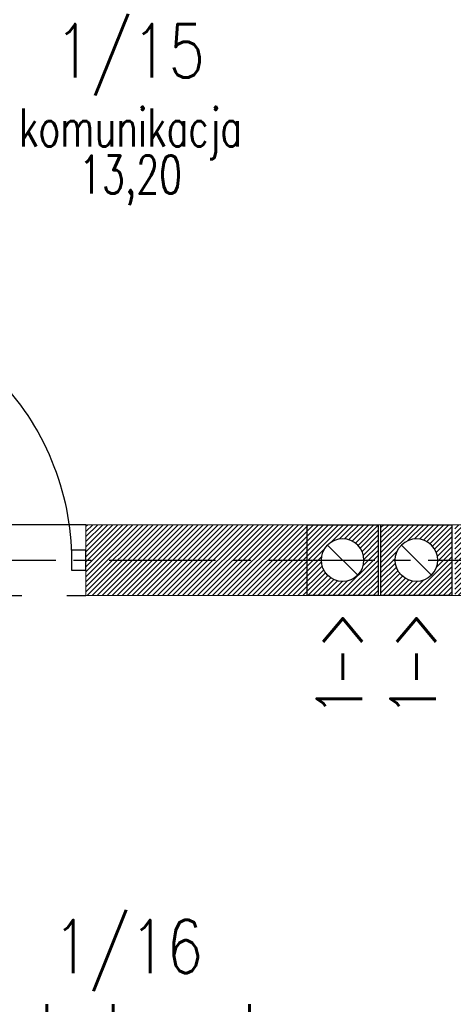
# Model space of a CAD drawing. Header units: inches. Extents: x 27484 to 71626, y -45113 to 39.
# Tile 145 of 256: x 36319 to 36472, y -34522 to -34175. Entities that reach past the tile are written whole.
import ezdxf
from ezdxf.enums import TextEntityAlignment as Align

# ---------------------------------------------------------------- set-up
doc = ezdxf.new("R2010")
doc.units = ezdxf.units.IN
doc.header["$LTSCALE"] = 50
doc.header["$MEASUREMENT"] = 0
doc.linetypes.add('CENTER2', pattern=[1.125, 0.75, -0.125, 0.125, -0.125])
doc.linetypes.add('DASHED2', pattern=[9.525, 6.35, -3.175])
for name, color, linetype in [('A-OS', 7, 'CENTER2'), ('B-IWE', 2, 'Continuous'), ('B-IWE-KAN', 7, 'Continuous'), ('R-MET-IWE', 2, 'Continuous'), ('R-MET-POM-OPIS', 7, 'Continuous'), ('R-MET-POM-OPIS-NR', 2, 'Continuous'), ('R-MET-POM-OPIS-POM', 7, 'Continuous'), ('rz_wentylacja', 10, 'Continuous'), ('S-DRZ-', 7, 'Continuous'), ('S-DRZ-O', 7, 'Continuous'), ('S-DRZ-SKRZYD', 5, 'Continuous'), ('S-DRZ-WEGAR', 7, 'Continuous')]:
    doc.layers.add(name, color=color, linetype=linetype)
for name, color, linetype, lineweight in [('A-PRZERYW', 7, 'DASHED2', 18), ('A-SCIANY', 5, 'Continuous', 18), ('A-ść. istn.', 8, 'Continuous', 0), ('R-MET-DRZ', 7, 'Continuous', 15)]:
    doc.layers.add(name, color=color, linetype=linetype, lineweight=lineweight)
doc.styles.add('MET_POM', font='simplex.shx')
doc.styles.get("Standard").update_dxf_attribs({"font": 'romans.shx'})

# ---------------------------------------------------------------- blocks, each defined once
blk = doc.blocks.new('D90-L-DL')
at = {"layer": 'S-DRZ-'}
blk.add_arc((-45, 0), 90, 270, 0, dxfattribs=at)
at = {"layer": 'S-DRZ-O'}
blk.add_line((0, 15.12), (0, -15.12), dxfattribs=at)
at = {"layer": 'S-DRZ-SKRZYD'}
blk.add_line((-45, 0), (-45, -90), dxfattribs=at)
at = {"layer": 'S-DRZ-WEGAR'}
for points in [[(-50, -3.5), (-45, -3.5), (-45, 3.5), (-50, 3.5)], [(45, 3.5), (50, 3.5), (50, -3.5), (45, -3.5)]]:
    blk.add_lwpolyline(points, close=True, dxfattribs=at)
blk = doc.blocks.new('MPOM0239')
at = {"layer": 'R-MET-POM-OPIS', "style": 'MET_POM', "width": 0.7}
for tag, p in [('POS', (0, -0.225)), ('ARE', (0, -0.4898))]:
    blk.add_attdef(tag, text='', height=0.2, dxfattribs=at).set_placement(p, align=Align.CENTER)
at = {"layer": 'R-MET-POM-OPIS', "style": 'MET_POM', "width": 0.7, "flags": 1}
blk.add_attdef('UNI', (0.2464, -0.4898), '', height=0.2, dxfattribs=at)
at = {"layer": 'R-MET-POM-OPIS-NR', "style": 'MET_POM', "width": 0.8}
blk.add_attdef('NR', text='', height=0.2, dxfattribs=at).set_placement((-0.0028, 0.269), align=Align.CENTER)
at = {"layer": 'R-MET-POM-OPIS-POM', "style": 'MET_POM', "width": 0.7}
blk.add_attdef('POM', text='', height=0.2, dxfattribs=at).set_placement((0, 0.0223), align=Align.CENTER)
blk = doc.blocks.new('IWE0W')
at = {"layer": 'B-IWE-KAN'}
blk.add_lwpolyline([(0.854, 0.854, -1), (0.146, 0.146), (0.854, 0.854, 1), (0.146, 0.146)], format="xyb", dxfattribs=at)
blk = doc.blocks.new('IWE0W011')
at = {"layer": 'B-IWE'}
blk.add_lwpolyline([(0, 0), (25, 0), (25, 25), (0, 25), (0, 0)], dxfattribs=at)
at = {"xscale": 15, "yscale": 15, "zscale": 15}
blk.add_blockref('IWE0W', (5, 5), dxfattribs=at)
at = {"layer": 'R-MET-IWE', "width": 0.75}
blk.add_attdef('NR', text='', height=9.5, dxfattribs=at).set_placement((12.5, 37), align=Align.MIDDLE)

msp = doc.modelspace()

# ---------------------------------------------------------------- hatches: boundary and pattern name
at = {"layer": 'A-ść. istn.', "ltscale": 0.1}
h = msp.add_hatch(dxfattribs=at)
h.set_pattern_fill('ANSI31', color=256, scale=10)
h.set_pattern_definition([(45, (31560.1443, -34930.5661), (-0.88388348, 0.88388348), [])])
h.paths.add_polyline_path([(36420.48246, -34353.06607), (36342.48246, -34353.06607), (36342.48246, -34365.56607), (36420.48246, -34365.56607)])
h.paths.add_polyline_path([(36420.48246, -34365.56607), (36342.48246, -34365.56607), (36342.48246, -34369.13607), (36342.48246, -34378.06607), (36420.48246, -34378.06607)])
h.paths.add_polyline_path([(36445.48246, -34365.56607), (36440.48246, -34365.56607, -0.198912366), (36438.28576, -34370.86937, -0.668178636), (36425.48246, -34365.56607), (36420.48246, -34365.56607), (36420.48246, -34378.06607), (36445.48246, -34378.06607)])
h.paths.add_polyline_path([(36471.48246, -34365.56607), (36466.48246, -34365.56607, -0.198912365), (36464.28576, -34370.86937, -0.668178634), (36451.48246, -34365.56607), (36446.48246, -34365.56607), (36446.48246, -34378.06607), (36471.48246, -34378.06607)])
h.paths.add_polyline_path([(36477.48246, -34365.56607), (36472.48246, -34365.56607), (36472.48246, -34378.06607), (36497.48246, -34378.06607), (36497.48246, -34365.56607), (36492.48246, -34365.56607, -0.198912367), (36490.28576, -34370.86937, -0.668178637)])
h.paths.add_polyline_path([(36497.48246, -34353.06607), (36472.48246, -34353.06607), (36472.48246, -34365.56607), (36477.48246, -34365.56607, -0.198912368), (36479.67916, -34360.26277, -0.668178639), (36492.48246, -34365.56607), (36497.48246, -34365.56607)])
h.paths.add_polyline_path([(36471.48246, -34353.06607), (36446.48246, -34353.06607), (36446.48246, -34365.56607), (36451.48246, -34365.56607, -0.19891237), (36453.67916, -34360.26277, -0.668178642), (36466.48246, -34365.56607), (36471.48246, -34365.56607)])
h.paths.add_polyline_path([(36445.48246, -34353.06607), (36420.48246, -34353.06607), (36420.48246, -34365.56607), (36425.48246, -34365.56607, -0.198912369), (36427.67916, -34360.26277, -0.66817864), (36440.48246, -34365.56607), (36445.48246, -34365.56607)])

# ---------------------------------------------------------------- linework, layer by layer
at = {"layer": 'A-OS'}
msp.add_line((36069.37405, -34365.56607), (37492.32432, -34365.56607), dxfattribs=at)
at = {"layer": 'A-PRZERYW', "lineweight": -3, "ltscale": 0.1}
for p, q in [((36342.48246, -34353.06607), (36240.48246, -34353.06607)), ((36240.48246, -34378.06607), (36342.48246, -34378.06607))]:
    msp.add_line(p, q, dxfattribs=at)
at = {"layer": 'A-SCIANY', "ltscale": 3}
for p, q in [((36342.48246, -34353.06607), (36612.48246, -34353.06607)), ((36342.48246, -34378.06607), (36342.48246, -34353.06607)), ((36612.48246, -34353.06607), (36400.48246, -34353.06607)), ((36342.48246, -34378.06607), (36612.48246, -34378.06607)), ((36612.48246, -34378.06607), (36400.48246, -34378.06607))]:
    msp.add_line(p, q, dxfattribs=at)

# ---------------------------------------------------------------- block references
at = {"layer": 'R-MET-DRZ', "extrusion": (0, 0, -1), "xscale": 1.020000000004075, "yscale": 1.020000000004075, "zscale": -1.019999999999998, "rotation": 180}
msp.add_blockref('D90-L-DL', (-36291.48246, -34365.56607), dxfattribs=at)
at = {"layer": 'R-MET-POM-OPIS'}
ref = msp.add_blockref('MPOM0239', (36358.21355, -34221.31147), dxfattribs=dict(at, xscale=67.20000000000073, yscale=67.20000000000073, zscale=67.20000000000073))
ref.add_attrib('NR', '1/15', dxfattribs={"layer": 'R-MET-POM-OPIS-NR', "height": 18.816, "style": 'MET_POM', "width": 0.8}).set_placement((36358.02321, -34195.51522), align=Align.CENTER)
ref.add_attrib('ARE', '13,20', dxfattribs={"height": 13.44, "style": 'MET_POM', "width": 0.7}).set_placement((36358.21355, -34236.4297), align=Align.CENTER)
ref.add_attrib('POM', 'komunikacja', dxfattribs={"layer": 'R-MET-POM-OPIS-POM', "height": 13.44, "style": 'MET_POM', "width": 0.7}).set_placement((36358.21355, -34219.81142), align=Align.CENTER)
ref = msp.add_blockref('MPOM0239', (36357.54719, -34536.91606), dxfattribs=dict(at, xscale=67.20000000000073, yscale=67.20000000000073, zscale=67.20000000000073))
ref.add_attrib('NR', '1/16', dxfattribs={"layer": 'R-MET-POM-OPIS-NR', "height": 18.816, "style": 'MET_POM', "width": 0.8}).set_placement((36357.35685, -34511.11981), align=Align.CENTER)
ref.add_attrib('ARE', '17,76', dxfattribs={"height": 13.44, "style": 'MET_POM', "width": 0.7}).set_placement((36357.54719, -34552.03429), align=Align.CENTER)
ref.add_attrib('POM', 'garderoba męska', dxfattribs={"layer": 'R-MET-POM-OPIS-POM', "height": 13.44, "style": 'MET_POM', "width": 0.7}).set_placement((36357.54719, -34535.41601), align=Align.CENTER)
at = {"layer": 'rz_wentylacja'}
ref = msp.add_blockref('IWE0W011', (36420.48246, -34353.06607), dxfattribs=dict(at, xscale=-1, rotation=180))
ref.add_attrib('NR', '1->', (36439.83816, -34420.04272), dxfattribs={"layer": 'R-MET-IWE', "height": 16, "rotation": 90, "width": 0.75})
ref = msp.add_blockref('IWE0W011', (36446.48246, -34353.06607), dxfattribs=dict(at, xscale=-1, rotation=180))
ref.add_attrib('NR', '1->', (36465.83816, -34420.04272), dxfattribs={"layer": 'R-MET-IWE', "height": 16, "rotation": 90, "width": 0.75})

doc.saveas('drawing.dxf')
